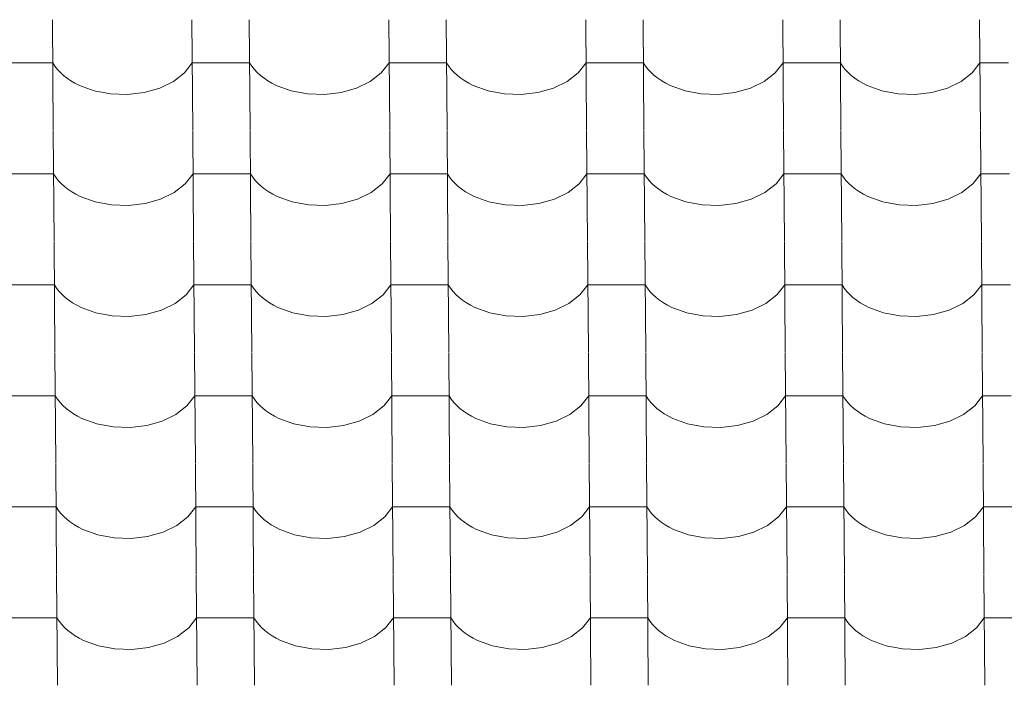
# Model space of a CAD drawing. Header units: millimetres. Extents: x -27785 to 104762, y -947 to 11132.
# Tile 15 of 146: x -19904 to -19079, y 9829 to 10386. Entities that reach past the tile are written whole.
import ezdxf

# ---------------------------------------------------------------- set-up
doc = ezdxf.new("R2010")
doc.units = ezdxf.units.MM
doc.header["$MEASUREMENT"] = 0
doc.layers.add('POHLED JIŽNÍ_1_Bourané_Výplně - Povrchové', color=7, linetype='Continuous')
doc.layers.add('POHLED JIŽNÍ_1_Konstrukce - nosné', color=7, linetype='Continuous')

# ---------------------------------------------------------------- blocks, each defined once
blk = doc.blocks.new('*X2', base_point=(-29303.7, -27473.93))
at = {"layer": 'POHLED JIŽNÍ_1_Bourané_Výplně - Povrchové', "color": 7, "linetype": 'Continuous', "lineweight": 13}
for p, q in [((-19876.75, 10386.43), (-19876.03, 10293.76)), ((-19759.79, 10386.43), (-19759.07, 10293.76)), ((-19711.75, 10386.43), (-19711.03, 10293.76)), ((-19594.79, 10386.43), (-19594.07, 10293.76)), ((-19546.76, 10386.43), (-19546.04, 10293.76)), ((-19429.8, 10386.43), (-19429.08, 10293.76)), ((-19381.76, 10386.43), (-19381.04, 10293.76)), ((-19264.8, 10386.43), (-19264.08, 10293.76)), ((-19216.77, 10386.43), (-19216.05, 10293.76)), ((-19099.81, 10386.43), (-19099.08, 10293.76)), ((-19900.49, 10350.28), (-19924.5, 10350.28)), ((-19876.47, 10350.28), (-19900.49, 10350.28)), ((-19876.47, 10350.28), (-19874.62, 10347.48)), ((-19874.62, 10347.48), (-19872.48, 10344.79)), ((-19766.11, 10341.89), (-19759.51, 10350.28)), ((-19735.49, 10350.28), (-19759.51, 10350.28)), ((-19711.47, 10350.28), (-19735.49, 10350.28)), ((-19711.47, 10350.28), (-19709.63, 10347.48)), ((-19709.63, 10347.48), (-19707.49, 10344.79)), ((-19601.11, 10341.89), (-19594.51, 10350.28)), ((-19570.49, 10350.28), (-19594.51, 10350.28)), ((-19546.48, 10350.28), (-19570.49, 10350.28)), ((-19546.48, 10350.28), (-19544.63, 10347.48)), ((-19544.63, 10347.48), (-19542.49, 10344.79)), ((-19436.12, 10341.89), (-19429.52, 10350.28)), ((-19405.5, 10350.28), (-19429.52, 10350.28)), ((-19381.48, 10350.28), (-19405.5, 10350.28)), ((-19381.48, 10350.28), (-19379.64, 10347.48)), ((-19379.64, 10347.48), (-19377.49, 10344.79)), ((-19271.12, 10341.89), (-19264.52, 10350.28)), ((-19240.5, 10350.28), (-19264.52, 10350.28)), ((-19216.49, 10350.28), (-19240.5, 10350.28)), ((-19216.49, 10350.28), (-19214.64, 10347.48)), ((-19214.64, 10347.48), (-19212.5, 10344.79)), ((-19106.13, 10341.89), (-19099.52, 10350.28)), ((-19075.51, 10350.28), (-19099.52, 10350.28)), ((-19872.48, 10344.79), (-19870.05, 10342.2)), ((-19870.05, 10342.2), (-19867.35, 10339.74)), ((-19867.35, 10339.74), (-19864.4, 10337.41)), ((-19864.4, 10337.41), (-19861.19, 10335.23)), ((-19775.36, 10334.72), (-19766.11, 10341.89)), ((-19707.49, 10344.79), (-19705.06, 10342.2)), ((-19705.06, 10342.2), (-19702.36, 10339.74)), ((-19702.36, 10339.74), (-19699.4, 10337.41)), ((-19699.4, 10337.41), (-19696.2, 10335.23)), ((-19610.37, 10334.72), (-19601.11, 10341.89)), ((-19542.49, 10344.79), (-19540.06, 10342.2)), ((-19540.06, 10342.2), (-19537.36, 10339.74)), ((-19537.36, 10339.74), (-19534.4, 10337.41)), ((-19534.4, 10337.41), (-19531.2, 10335.23)), ((-19445.37, 10334.72), (-19436.12, 10341.89)), ((-19377.49, 10344.79), (-19375.07, 10342.2)), ((-19375.07, 10342.2), (-19372.37, 10339.74)), ((-19372.37, 10339.74), (-19369.41, 10337.41)), ((-19369.41, 10337.41), (-19366.21, 10335.23)), ((-19280.38, 10334.72), (-19271.12, 10341.89)), ((-19212.5, 10344.79), (-19210.07, 10342.2)), ((-19210.07, 10342.2), (-19207.37, 10339.74)), ((-19207.37, 10339.74), (-19204.41, 10337.41)), ((-19204.41, 10337.41), (-19201.21, 10335.23)), ((-19115.38, 10334.72), (-19106.13, 10341.89)), ((-19861.19, 10335.23), (-19857.77, 10333.21)), ((-19857.77, 10333.21), (-19854.13, 10331.36)), ((-19854.13, 10331.36), (-19841.65, 10326.79)), ((-19799.83, 10325.4), (-19786.8, 10329.13)), ((-19786.8, 10329.13), (-19775.36, 10334.72)), ((-19696.2, 10335.23), (-19692.77, 10333.21)), ((-19692.77, 10333.21), (-19689.13, 10331.36)), ((-19689.13, 10331.36), (-19676.66, 10326.79)), ((-19634.83, 10325.4), (-19621.8, 10329.13)), ((-19621.8, 10329.13), (-19610.37, 10334.72)), ((-19531.2, 10335.23), (-19527.77, 10333.21)), ((-19527.77, 10333.21), (-19524.14, 10331.36)), ((-19524.14, 10331.36), (-19511.66, 10326.79)), ((-19469.84, 10325.4), (-19456.81, 10329.13)), ((-19456.81, 10329.13), (-19445.37, 10334.72)), ((-19366.21, 10335.23), (-19362.78, 10333.21)), ((-19362.78, 10333.21), (-19359.14, 10331.36)), ((-19359.14, 10331.36), (-19346.66, 10326.79)), ((-19304.84, 10325.4), (-19291.81, 10329.13)), ((-19291.81, 10329.13), (-19280.38, 10334.72)), ((-19201.21, 10335.23), (-19197.78, 10333.21)), ((-19197.78, 10333.21), (-19194.15, 10331.36)), ((-19194.15, 10331.36), (-19181.67, 10326.79)), ((-19139.84, 10325.4), (-19126.81, 10329.13)), ((-19126.81, 10329.13), (-19115.38, 10334.72)), ((-19841.65, 10326.79), (-19827.97, 10324.2)), ((-19827.97, 10324.2), (-19813.79, 10323.73)), ((-19813.79, 10323.73), (-19799.83, 10325.4)), ((-19676.66, 10326.79), (-19662.98, 10324.2)), ((-19662.98, 10324.2), (-19648.79, 10323.73)), ((-19648.79, 10323.73), (-19634.83, 10325.4)), ((-19511.66, 10326.79), (-19497.98, 10324.2)), ((-19497.98, 10324.2), (-19483.8, 10323.73)), ((-19483.8, 10323.73), (-19469.84, 10325.4)), ((-19346.66, 10326.79), (-19332.98, 10324.2)), ((-19332.98, 10324.2), (-19318.8, 10323.73)), ((-19318.8, 10323.73), (-19304.84, 10325.4)), ((-19181.67, 10326.79), (-19167.99, 10324.2)), ((-19167.99, 10324.2), (-19153.81, 10323.73)), ((-19153.81, 10323.73), (-19139.84, 10325.4)), ((-19876.03, 10293.42), (-19875.31, 10200.75)), ((-19759.07, 10293.42), (-19758.34, 10200.75)), ((-19711.03, 10293.42), (-19710.31, 10200.75)), ((-19594.07, 10293.42), (-19593.35, 10200.75)), ((-19546.04, 10293.42), (-19545.31, 10200.75)), ((-19429.07, 10293.42), (-19428.35, 10200.75)), ((-19381.04, 10293.42), (-19380.32, 10200.75)), ((-19264.08, 10293.42), (-19263.36, 10200.75)), ((-19216.04, 10293.42), (-19215.32, 10200.75)), ((-19099.08, 10293.42), (-19098.36, 10200.75)), ((-19899.76, 10257.27), (-19923.78, 10257.27)), ((-19875.75, 10257.27), (-19899.76, 10257.27)), ((-19875.75, 10257.27), (-19873.9, 10254.47)), ((-19765.39, 10248.88), (-19758.78, 10257.27)), ((-19734.77, 10257.27), (-19758.78, 10257.27)), ((-19710.75, 10257.27), (-19734.77, 10257.27)), ((-19710.75, 10257.27), (-19708.9, 10254.47)), ((-19600.39, 10248.88), (-19593.79, 10257.27)), ((-19569.77, 10257.27), (-19593.79, 10257.27)), ((-19545.75, 10257.27), (-19569.77, 10257.27)), ((-19545.75, 10257.27), (-19543.91, 10254.47)), ((-19435.39, 10248.88), (-19428.79, 10257.27)), ((-19404.78, 10257.27), (-19428.79, 10257.27)), ((-19380.76, 10257.27), (-19404.78, 10257.27)), ((-19380.76, 10257.27), (-19378.91, 10254.47)), ((-19270.4, 10248.88), (-19263.8, 10257.27)), ((-19239.78, 10257.27), (-19263.8, 10257.27)), ((-19215.76, 10257.27), (-19239.78, 10257.27)), ((-19215.76, 10257.27), (-19213.92, 10254.47)), ((-19105.4, 10248.88), (-19098.8, 10257.27)), ((-19074.78, 10257.27), (-19098.8, 10257.27)), ((-19873.9, 10254.47), (-19871.76, 10251.78)), ((-19871.76, 10251.78), (-19869.33, 10249.19)), ((-19869.33, 10249.19), (-19866.63, 10246.73)), ((-19866.63, 10246.73), (-19863.67, 10244.4)), ((-19774.64, 10241.71), (-19765.39, 10248.88)), ((-19708.9, 10254.47), (-19706.76, 10251.78)), ((-19706.76, 10251.78), (-19704.33, 10249.19)), ((-19704.33, 10249.19), (-19701.63, 10246.73)), ((-19701.63, 10246.73), (-19698.68, 10244.4)), ((-19609.64, 10241.71), (-19600.39, 10248.88)), ((-19543.91, 10254.47), (-19541.77, 10251.78)), ((-19541.77, 10251.78), (-19539.34, 10249.19)), ((-19539.34, 10249.19), (-19536.64, 10246.73)), ((-19536.64, 10246.73), (-19533.68, 10244.4)), ((-19444.65, 10241.71), (-19435.39, 10248.88)), ((-19378.91, 10254.47), (-19376.77, 10251.78)), ((-19376.77, 10251.78), (-19374.34, 10249.19)), ((-19374.34, 10249.19), (-19371.64, 10246.73)), ((-19371.64, 10246.73), (-19368.68, 10244.4)), ((-19279.65, 10241.71), (-19270.4, 10248.88)), ((-19213.92, 10254.47), (-19211.77, 10251.78)), ((-19211.77, 10251.78), (-19209.35, 10249.19)), ((-19209.35, 10249.19), (-19206.65, 10246.73)), ((-19206.65, 10246.73), (-19203.69, 10244.4)), ((-19114.66, 10241.71), (-19105.4, 10248.88)), ((-19863.67, 10244.4), (-19860.47, 10242.22)), ((-19860.47, 10242.22), (-19857.04, 10240.2)), ((-19857.04, 10240.2), (-19853.41, 10238.35)), ((-19853.41, 10238.35), (-19840.93, 10233.78)), ((-19786.07, 10236.12), (-19774.64, 10241.71)), ((-19698.68, 10244.4), (-19695.47, 10242.22)), ((-19695.47, 10242.22), (-19692.05, 10240.2)), ((-19692.05, 10240.2), (-19688.41, 10238.35)), ((-19688.41, 10238.35), (-19675.93, 10233.78)), ((-19621.08, 10236.12), (-19609.64, 10241.71)), ((-19533.68, 10244.4), (-19530.48, 10242.22)), ((-19530.48, 10242.22), (-19527.05, 10240.2)), ((-19527.05, 10240.2), (-19523.41, 10238.35)), ((-19523.41, 10238.35), (-19510.94, 10233.78)), ((-19456.08, 10236.12), (-19444.65, 10241.71)), ((-19368.68, 10244.4), (-19365.48, 10242.22)), ((-19365.48, 10242.22), (-19362.05, 10240.2)), ((-19362.05, 10240.2), (-19358.42, 10238.35)), ((-19358.42, 10238.35), (-19345.94, 10233.78)), ((-19291.09, 10236.12), (-19279.65, 10241.71)), ((-19203.69, 10244.4), (-19200.49, 10242.22)), ((-19200.49, 10242.22), (-19197.06, 10240.2)), ((-19197.06, 10240.2), (-19193.42, 10238.35)), ((-19193.42, 10238.35), (-19180.94, 10233.78)), ((-19126.09, 10236.12), (-19114.66, 10241.71)), ((-19840.93, 10233.78), (-19827.25, 10231.19)), ((-19827.25, 10231.19), (-19813.07, 10230.72)), ((-19813.07, 10230.72), (-19799.1, 10232.39)), ((-19799.1, 10232.39), (-19786.07, 10236.12)), ((-19675.93, 10233.78), (-19662.25, 10231.19)), ((-19662.25, 10231.19), (-19648.07, 10230.72)), ((-19648.07, 10230.72), (-19634.11, 10232.39)), ((-19634.11, 10232.39), (-19621.08, 10236.12)), ((-19510.94, 10233.78), (-19497.26, 10231.19)), ((-19497.26, 10231.19), (-19483.07, 10230.72)), ((-19483.07, 10230.72), (-19469.11, 10232.39)), ((-19469.11, 10232.39), (-19456.08, 10236.12)), ((-19345.94, 10233.78), (-19332.26, 10231.19)), ((-19332.26, 10231.19), (-19318.08, 10230.72)), ((-19318.08, 10230.72), (-19304.12, 10232.39)), ((-19304.12, 10232.39), (-19291.09, 10236.12)), ((-19180.94, 10233.78), (-19167.26, 10231.19)), ((-19167.26, 10231.19), (-19153.08, 10230.72)), ((-19153.08, 10230.72), (-19139.12, 10232.39)), ((-19139.12, 10232.39), (-19126.09, 10236.12)), ((-19875.3, 10200.41), (-19874.58, 10107.74)), ((-19758.34, 10200.41), (-19757.62, 10107.74)), ((-19710.31, 10200.41), (-19709.59, 10107.74)), ((-19593.35, 10200.41), (-19592.62, 10107.74)), ((-19545.31, 10200.41), (-19544.59, 10107.74)), ((-19428.35, 10200.41), (-19427.63, 10107.74)), ((-19380.32, 10200.41), (-19379.59, 10107.74)), ((-19263.35, 10200.41), (-19262.63, 10107.74)), ((-19215.32, 10200.41), (-19214.6, 10107.74)), ((-19098.36, 10200.41), (-19097.64, 10107.74)), ((-19899.04, 10164.26), (-19923.06, 10164.26)), ((-19875.02, 10164.26), (-19899.04, 10164.26)), ((-19875.02, 10164.26), (-19873.18, 10161.47)), ((-19764.66, 10155.87), (-19758.06, 10164.26)), ((-19734.04, 10164.26), (-19758.06, 10164.26)), ((-19710.03, 10164.26), (-19734.04, 10164.26)), ((-19710.03, 10164.26), (-19708.18, 10161.47)), ((-19599.67, 10155.87), (-19593.06, 10164.26)), ((-19569.05, 10164.26), (-19593.06, 10164.26)), ((-19545.03, 10164.26), (-19569.05, 10164.26)), ((-19545.03, 10164.26), (-19543.18, 10161.47)), ((-19434.67, 10155.87), (-19428.07, 10164.26)), ((-19404.05, 10164.26), (-19428.07, 10164.26)), ((-19380.03, 10164.26), (-19404.05, 10164.26)), ((-19380.03, 10164.26), (-19378.19, 10161.47)), ((-19269.68, 10155.87), (-19263.07, 10164.26)), ((-19239.06, 10164.26), (-19263.07, 10164.26)), ((-19215.04, 10164.26), (-19239.06, 10164.26)), ((-19215.04, 10164.26), (-19213.19, 10161.47)), ((-19104.68, 10155.87), (-19098.08, 10164.26)), ((-19074.06, 10164.26), (-19098.08, 10164.26)), ((-19873.18, 10161.47), (-19871.03, 10158.77)), ((-19871.03, 10158.77), (-19868.61, 10156.18)), ((-19868.61, 10156.18), (-19865.91, 10153.72)), ((-19773.92, 10148.7), (-19764.66, 10155.87)), ((-19708.18, 10161.47), (-19706.04, 10158.77)), ((-19706.04, 10158.77), (-19703.61, 10156.18)), ((-19703.61, 10156.18), (-19700.91, 10153.72)), ((-19608.92, 10148.7), (-19599.67, 10155.87)), ((-19543.18, 10161.47), (-19541.04, 10158.77)), ((-19541.04, 10158.77), (-19538.61, 10156.18)), ((-19538.61, 10156.18), (-19535.91, 10153.72)), ((-19443.93, 10148.7), (-19434.67, 10155.87)), ((-19378.19, 10161.47), (-19376.05, 10158.77)), ((-19376.05, 10158.77), (-19373.62, 10156.18)), ((-19373.62, 10156.18), (-19370.92, 10153.72)), ((-19278.93, 10148.7), (-19269.68, 10155.87)), ((-19213.19, 10161.47), (-19211.05, 10158.77)), ((-19211.05, 10158.77), (-19208.62, 10156.18)), ((-19208.62, 10156.18), (-19205.92, 10153.72)), ((-19113.93, 10148.7), (-19104.68, 10155.87)), ((-19865.91, 10153.72), (-19862.95, 10151.39)), ((-19862.95, 10151.39), (-19859.75, 10149.21)), ((-19859.75, 10149.21), (-19856.32, 10147.19)), ((-19785.35, 10143.11), (-19773.92, 10148.7)), ((-19700.91, 10153.72), (-19697.95, 10151.39)), ((-19697.95, 10151.39), (-19694.75, 10149.21)), ((-19694.75, 10149.21), (-19691.32, 10147.19)), ((-19620.35, 10143.11), (-19608.92, 10148.7)), ((-19535.91, 10153.72), (-19532.96, 10151.39)), ((-19532.96, 10151.39), (-19529.75, 10149.21)), ((-19529.75, 10149.21), (-19526.33, 10147.19)), ((-19455.36, 10143.11), (-19443.93, 10148.7)), ((-19370.92, 10153.72), (-19367.96, 10151.39)), ((-19367.96, 10151.39), (-19364.76, 10149.21)), ((-19364.76, 10149.21), (-19361.33, 10147.19)), ((-19290.36, 10143.11), (-19278.93, 10148.7)), ((-19205.92, 10153.72), (-19202.96, 10151.39)), ((-19202.96, 10151.39), (-19199.76, 10149.21)), ((-19199.76, 10149.21), (-19196.33, 10147.19)), ((-19125.37, 10143.11), (-19113.93, 10148.7)), ((-19856.32, 10147.19), (-19852.68, 10145.35)), ((-19852.68, 10145.35), (-19840.2, 10140.77)), ((-19840.2, 10140.77), (-19826.52, 10138.19)), ((-19812.34, 10137.71), (-19798.38, 10139.38)), ((-19798.38, 10139.38), (-19785.35, 10143.11)), ((-19691.32, 10147.19), (-19687.69, 10145.35)), ((-19687.69, 10145.35), (-19675.21, 10140.77)), ((-19675.21, 10140.77), (-19661.53, 10138.19)), ((-19647.35, 10137.71), (-19633.38, 10139.38)), ((-19633.38, 10139.38), (-19620.35, 10143.11)), ((-19526.33, 10147.19), (-19522.69, 10145.35)), ((-19522.69, 10145.35), (-19510.21, 10140.77)), ((-19510.21, 10140.77), (-19496.53, 10138.19)), ((-19482.35, 10137.71), (-19468.39, 10139.38)), ((-19468.39, 10139.38), (-19455.36, 10143.11)), ((-19361.33, 10147.19), (-19357.69, 10145.35)), ((-19357.69, 10145.35), (-19345.22, 10140.77)), ((-19345.22, 10140.77), (-19331.54, 10138.19)), ((-19317.35, 10137.71), (-19303.39, 10139.38)), ((-19303.39, 10139.38), (-19290.36, 10143.11)), ((-19196.33, 10147.19), (-19192.7, 10145.35)), ((-19192.7, 10145.35), (-19180.22, 10140.77)), ((-19180.22, 10140.77), (-19166.54, 10138.19)), ((-19152.36, 10137.71), (-19138.4, 10139.38)), ((-19138.4, 10139.38), (-19125.37, 10143.11)), ((-19826.52, 10138.19), (-19812.34, 10137.71)), ((-19661.53, 10138.19), (-19647.35, 10137.71)), ((-19496.53, 10138.19), (-19482.35, 10137.71)), ((-19331.54, 10138.19), (-19317.35, 10137.71)), ((-19166.54, 10138.19), (-19152.36, 10137.71)), ((-19874.58, 10107.41), (-19873.86, 10014.73)), ((-19757.62, 10107.41), (-19756.9, 10014.73)), ((-19709.58, 10107.41), (-19708.86, 10014.73)), ((-19592.62, 10107.41), (-19591.9, 10014.73)), ((-19544.59, 10107.41), (-19543.87, 10014.73)), ((-19427.63, 10107.41), (-19426.91, 10014.73)), ((-19379.59, 10107.41), (-19378.87, 10014.73)), ((-19262.63, 10107.41), (-19261.91, 10014.73)), ((-19214.6, 10107.41), (-19213.88, 10014.73)), ((-19097.63, 10107.41), (-19096.91, 10014.73)), ((-19898.32, 10071.25), (-19922.33, 10071.25)), ((-19874.3, 10071.25), (-19898.32, 10071.25)), ((-19874.3, 10071.25), (-19872.45, 10068.46)), ((-19872.45, 10068.46), (-19870.31, 10065.76)), ((-19870.31, 10065.76), (-19867.88, 10063.17)), ((-19763.94, 10062.86), (-19757.34, 10071.25)), ((-19733.32, 10071.25), (-19757.34, 10071.25)), ((-19709.3, 10071.25), (-19733.32, 10071.25)), ((-19709.3, 10071.25), (-19707.46, 10068.46)), ((-19707.46, 10068.46), (-19705.31, 10065.76)), ((-19705.31, 10065.76), (-19702.89, 10063.17)), ((-19598.94, 10062.86), (-19592.34, 10071.25)), ((-19568.32, 10071.25), (-19592.34, 10071.25)), ((-19544.31, 10071.25), (-19568.32, 10071.25)), ((-19544.31, 10071.25), (-19542.46, 10068.46)), ((-19542.46, 10068.46), (-19540.32, 10065.76)), ((-19540.32, 10065.76), (-19537.89, 10063.17)), ((-19433.95, 10062.86), (-19427.34, 10071.25)), ((-19403.33, 10071.25), (-19427.34, 10071.25)), ((-19379.31, 10071.25), (-19403.33, 10071.25)), ((-19379.31, 10071.25), (-19377.47, 10068.46)), ((-19377.47, 10068.46), (-19375.32, 10065.76)), ((-19375.32, 10065.76), (-19372.9, 10063.17)), ((-19268.95, 10062.86), (-19262.35, 10071.25)), ((-19238.33, 10071.25), (-19262.35, 10071.25)), ((-19214.31, 10071.25), (-19238.33, 10071.25)), ((-19214.31, 10071.25), (-19212.47, 10068.46)), ((-19212.47, 10068.46), (-19210.33, 10065.76)), ((-19210.33, 10065.76), (-19207.9, 10063.17)), ((-19103.96, 10062.86), (-19097.35, 10071.25)), ((-19073.34, 10071.25), (-19097.35, 10071.25)), ((-19867.88, 10063.17), (-19865.18, 10060.71)), ((-19865.18, 10060.71), (-19862.22, 10058.38)), ((-19862.22, 10058.38), (-19859.02, 10056.2)), ((-19773.19, 10055.69), (-19763.94, 10062.86)), ((-19702.89, 10063.17), (-19700.19, 10060.71)), ((-19700.19, 10060.71), (-19697.23, 10058.38)), ((-19697.23, 10058.38), (-19694.03, 10056.2)), ((-19608.2, 10055.69), (-19598.94, 10062.86)), ((-19537.89, 10063.17), (-19535.19, 10060.71)), ((-19535.19, 10060.71), (-19532.23, 10058.38)), ((-19532.23, 10058.38), (-19529.03, 10056.2)), ((-19443.2, 10055.69), (-19433.95, 10062.86)), ((-19372.9, 10063.17), (-19370.19, 10060.71)), ((-19370.19, 10060.71), (-19367.24, 10058.38)), ((-19367.24, 10058.38), (-19364.03, 10056.2)), ((-19278.21, 10055.69), (-19268.95, 10062.86)), ((-19207.9, 10063.17), (-19205.2, 10060.71)), ((-19205.2, 10060.71), (-19202.24, 10058.38)), ((-19202.24, 10058.38), (-19199.04, 10056.2)), ((-19113.21, 10055.69), (-19103.96, 10062.86)), ((-19859.02, 10056.2), (-19855.59, 10054.18)), ((-19855.59, 10054.18), (-19851.96, 10052.34)), ((-19851.96, 10052.34), (-19839.48, 10047.76)), ((-19797.66, 10046.38), (-19784.63, 10050.1)), ((-19784.63, 10050.1), (-19773.19, 10055.69)), ((-19694.03, 10056.2), (-19690.6, 10054.18)), ((-19690.6, 10054.18), (-19686.96, 10052.34)), ((-19686.96, 10052.34), (-19674.48, 10047.76)), ((-19632.66, 10046.38), (-19619.63, 10050.1)), ((-19619.63, 10050.1), (-19608.2, 10055.69)), ((-19529.03, 10056.2), (-19525.6, 10054.18)), ((-19525.6, 10054.18), (-19521.97, 10052.34)), ((-19521.97, 10052.34), (-19509.49, 10047.76)), ((-19467.66, 10046.38), (-19454.63, 10050.1)), ((-19454.63, 10050.1), (-19443.2, 10055.69)), ((-19364.03, 10056.2), (-19360.61, 10054.18)), ((-19360.61, 10054.18), (-19356.97, 10052.34)), ((-19356.97, 10052.34), (-19344.49, 10047.76)), ((-19302.67, 10046.38), (-19289.64, 10050.1)), ((-19289.64, 10050.1), (-19278.21, 10055.69)), ((-19199.04, 10056.2), (-19195.61, 10054.18)), ((-19195.61, 10054.18), (-19191.98, 10052.34)), ((-19191.98, 10052.34), (-19179.5, 10047.76)), ((-19137.67, 10046.38), (-19124.64, 10050.1)), ((-19124.64, 10050.1), (-19113.21, 10055.69)), ((-19839.48, 10047.76), (-19825.8, 10045.18)), ((-19825.8, 10045.18), (-19811.62, 10044.71)), ((-19811.62, 10044.71), (-19797.66, 10046.38)), ((-19674.48, 10047.76), (-19660.8, 10045.18)), ((-19660.8, 10045.18), (-19646.62, 10044.71)), ((-19646.62, 10044.71), (-19632.66, 10046.38)), ((-19509.49, 10047.76), (-19495.81, 10045.18)), ((-19495.81, 10045.18), (-19481.63, 10044.71)), ((-19481.63, 10044.71), (-19467.66, 10046.38)), ((-19344.49, 10047.76), (-19330.81, 10045.18)), ((-19330.81, 10045.18), (-19316.63, 10044.71)), ((-19316.63, 10044.71), (-19302.67, 10046.38)), ((-19179.5, 10047.76), (-19165.82, 10045.18)), ((-19165.82, 10045.18), (-19151.63, 10044.71)), ((-19151.63, 10044.71), (-19137.67, 10046.38)), ((-19873.86, 10014.4), (-19873.14, 9921.72)), ((-19756.89, 10014.4), (-19756.17, 9921.72)), ((-19708.86, 10014.4), (-19708.14, 9921.72)), ((-19591.9, 10014.4), (-19591.18, 9921.72)), ((-19543.86, 10014.4), (-19543.14, 9921.72)), ((-19426.9, 10014.4), (-19426.18, 9921.72)), ((-19378.87, 10014.4), (-19378.15, 9921.72)), ((-19261.91, 10014.4), (-19261.19, 9921.72)), ((-19213.87, 10014.4), (-19213.15, 9921.72)), ((-19096.91, 10014.4), (-19096.19, 9921.72)), ((-19897.59, 9978.24), (-19921.61, 9978.24)), ((-19873.57, 9978.24), (-19897.59, 9978.24)), ((-19873.57, 9978.24), (-19871.73, 9975.45)), ((-19871.73, 9975.45), (-19869.59, 9972.75)), ((-19763.22, 9969.85), (-19756.61, 9978.24)), ((-19732.6, 9978.24), (-19756.61, 9978.24)), ((-19708.58, 9978.24), (-19732.6, 9978.24)), ((-19708.58, 9978.24), (-19706.73, 9975.45)), ((-19706.73, 9975.45), (-19704.59, 9972.75)), ((-19598.22, 9969.85), (-19591.62, 9978.24)), ((-19567.6, 9978.24), (-19591.62, 9978.24)), ((-19543.58, 9978.24), (-19567.6, 9978.24)), ((-19543.58, 9978.24), (-19541.74, 9975.45)), ((-19541.74, 9975.45), (-19539.6, 9972.75)), ((-19433.22, 9969.85), (-19426.62, 9978.24)), ((-19402.6, 9978.24), (-19426.62, 9978.24)), ((-19378.59, 9978.24), (-19402.6, 9978.24)), ((-19378.59, 9978.24), (-19376.74, 9975.45)), ((-19376.74, 9975.45), (-19374.6, 9972.75)), ((-19268.23, 9969.85), (-19261.63, 9978.24)), ((-19237.61, 9978.24), (-19261.63, 9978.24)), ((-19213.59, 9978.24), (-19237.61, 9978.24)), ((-19213.59, 9978.24), (-19211.75, 9975.45)), ((-19211.75, 9975.45), (-19209.6, 9972.75)), ((-19103.23, 9969.85), (-19096.63, 9978.24)), ((-19072.61, 9978.24), (-19096.63, 9978.24)), ((-19869.59, 9972.75), (-19867.16, 9970.16)), ((-19867.16, 9970.16), (-19864.46, 9967.7)), ((-19864.46, 9967.7), (-19861.5, 9965.37)), ((-19772.47, 9962.68), (-19763.22, 9969.85)), ((-19704.59, 9972.75), (-19702.16, 9970.16)), ((-19702.16, 9970.16), (-19699.46, 9967.7)), ((-19699.46, 9967.7), (-19696.5, 9965.37)), ((-19607.47, 9962.68), (-19598.22, 9969.85)), ((-19539.6, 9972.75), (-19537.17, 9970.16)), ((-19537.17, 9970.16), (-19534.47, 9967.7)), ((-19534.47, 9967.7), (-19531.51, 9965.37)), ((-19442.48, 9962.68), (-19433.22, 9969.85)), ((-19374.6, 9972.75), (-19372.17, 9970.16)), ((-19372.17, 9970.16), (-19369.47, 9967.7)), ((-19369.47, 9967.7), (-19366.51, 9965.37)), ((-19277.48, 9962.68), (-19268.23, 9969.85)), ((-19209.6, 9972.75), (-19207.18, 9970.16)), ((-19207.18, 9970.16), (-19204.48, 9967.7)), ((-19204.48, 9967.7), (-19201.52, 9965.37)), ((-19112.49, 9962.68), (-19103.23, 9969.85)), ((-19861.5, 9965.37), (-19858.3, 9963.19)), ((-19858.3, 9963.19), (-19854.87, 9961.18)), ((-19854.87, 9961.18), (-19851.24, 9959.33)), ((-19851.24, 9959.33), (-19838.76, 9954.75)), ((-19783.9, 9957.09), (-19772.47, 9962.68)), ((-19696.5, 9965.37), (-19693.3, 9963.19)), ((-19693.3, 9963.19), (-19689.88, 9961.18)), ((-19689.88, 9961.18), (-19686.24, 9959.33)), ((-19686.24, 9959.33), (-19673.76, 9954.75)), ((-19618.91, 9957.09), (-19607.47, 9962.68)), ((-19531.51, 9965.37), (-19528.31, 9963.19)), ((-19528.31, 9963.19), (-19524.88, 9961.18)), ((-19524.88, 9961.18), (-19521.24, 9959.33)), ((-19521.24, 9959.33), (-19508.76, 9954.75)), ((-19453.91, 9957.09), (-19442.48, 9962.68)), ((-19366.51, 9965.37), (-19363.31, 9963.19)), ((-19363.31, 9963.19), (-19359.88, 9961.18)), ((-19359.88, 9961.18), (-19356.25, 9959.33)), ((-19356.25, 9959.33), (-19343.77, 9954.75)), ((-19288.92, 9957.09), (-19277.48, 9962.68)), ((-19201.52, 9965.37), (-19198.32, 9963.19)), ((-19198.32, 9963.19), (-19194.89, 9961.18)), ((-19194.89, 9961.18), (-19191.25, 9959.33)), ((-19191.25, 9959.33), (-19178.77, 9954.75)), ((-19123.92, 9957.09), (-19112.49, 9962.68)), ((-19838.76, 9954.75), (-19825.08, 9952.17)), ((-19825.08, 9952.17), (-19810.89, 9951.7)), ((-19810.89, 9951.7), (-19796.93, 9953.37)), ((-19796.93, 9953.37), (-19783.9, 9957.09)), ((-19673.76, 9954.75), (-19660.08, 9952.17)), ((-19660.08, 9952.17), (-19645.9, 9951.7)), ((-19645.9, 9951.7), (-19631.94, 9953.37)), ((-19631.94, 9953.37), (-19618.91, 9957.09)), ((-19508.76, 9954.75), (-19495.09, 9952.17)), ((-19495.09, 9952.17), (-19480.9, 9951.7)), ((-19480.9, 9951.7), (-19466.94, 9953.37)), ((-19466.94, 9953.37), (-19453.91, 9957.09)), ((-19343.77, 9954.75), (-19330.09, 9952.17)), ((-19330.09, 9952.17), (-19315.91, 9951.7)), ((-19315.91, 9951.7), (-19301.95, 9953.37)), ((-19301.95, 9953.37), (-19288.92, 9957.09)), ((-19178.77, 9954.75), (-19165.09, 9952.17)), ((-19165.09, 9952.17), (-19150.91, 9951.7)), ((-19150.91, 9951.7), (-19136.95, 9953.37)), ((-19136.95, 9953.37), (-19123.92, 9957.09)), ((-19873.13, 9921.39), (-19872.41, 9828.71)), ((-19756.17, 9921.39), (-19755.45, 9828.71)), ((-19708.14, 9921.39), (-19707.42, 9828.71)), ((-19591.17, 9921.39), (-19590.45, 9828.71)), ((-19543.14, 9921.39), (-19542.42, 9828.71)), ((-19426.18, 9921.39), (-19425.46, 9828.71)), ((-19378.14, 9921.39), (-19377.42, 9828.71)), ((-19261.18, 9921.39), (-19260.46, 9828.71)), ((-19213.15, 9921.39), (-19212.43, 9828.71)), ((-19096.19, 9921.39), (-19095.47, 9828.71)), ((-19896.87, 9885.23), (-19920.89, 9885.23)), ((-19872.85, 9885.23), (-19896.87, 9885.23)), ((-19872.85, 9885.23), (-19871.01, 9882.44)), ((-19762.49, 9876.84), (-19755.89, 9885.23)), ((-19731.87, 9885.23), (-19755.89, 9885.23)), ((-19707.86, 9885.23), (-19731.87, 9885.23)), ((-19707.86, 9885.23), (-19706.01, 9882.44)), ((-19597.5, 9876.84), (-19590.89, 9885.23)), ((-19566.88, 9885.23), (-19590.89, 9885.23)), ((-19542.86, 9885.23), (-19566.88, 9885.23)), ((-19542.86, 9885.23), (-19541.01, 9882.44)), ((-19432.5, 9876.84), (-19425.9, 9885.23)), ((-19401.88, 9885.23), (-19425.9, 9885.23)), ((-19377.86, 9885.23), (-19401.88, 9885.23)), ((-19377.86, 9885.23), (-19376.02, 9882.44)), ((-19267.5, 9876.84), (-19260.9, 9885.23)), ((-19236.88, 9885.23), (-19260.9, 9885.23)), ((-19212.87, 9885.23), (-19236.88, 9885.23)), ((-19212.87, 9885.23), (-19211.02, 9882.44)), ((-19102.51, 9876.84), (-19095.91, 9885.23)), ((-19071.89, 9885.23), (-19095.91, 9885.23)), ((-19871.01, 9882.44), (-19868.86, 9879.74)), ((-19868.86, 9879.74), (-19866.44, 9877.15)), ((-19866.44, 9877.15), (-19863.74, 9874.69)), ((-19771.75, 9869.67), (-19762.49, 9876.84)), ((-19706.01, 9882.44), (-19703.87, 9879.74)), ((-19703.87, 9879.74), (-19701.44, 9877.15)), ((-19701.44, 9877.15), (-19698.74, 9874.69)), ((-19606.75, 9869.67), (-19597.5, 9876.84)), ((-19541.01, 9882.44), (-19538.87, 9879.74)), ((-19538.87, 9879.74), (-19536.44, 9877.15)), ((-19536.44, 9877.15), (-19533.74, 9874.69)), ((-19441.75, 9869.67), (-19432.5, 9876.84)), ((-19376.02, 9882.44), (-19373.88, 9879.74)), ((-19373.88, 9879.74), (-19371.45, 9877.15)), ((-19371.45, 9877.15), (-19368.75, 9874.69)), ((-19276.76, 9869.67), (-19267.5, 9876.84)), ((-19211.02, 9882.44), (-19208.88, 9879.74)), ((-19208.88, 9879.74), (-19206.45, 9877.15)), ((-19206.45, 9877.15), (-19203.75, 9874.69)), ((-19111.76, 9869.67), (-19102.51, 9876.84)), ((-19863.74, 9874.69), (-19860.78, 9872.36)), ((-19860.78, 9872.36), (-19857.58, 9870.18)), ((-19857.58, 9870.18), (-19854.15, 9868.17)), ((-19854.15, 9868.17), (-19850.51, 9866.32)), ((-19783.18, 9864.08), (-19771.75, 9869.67)), ((-19698.74, 9874.69), (-19695.78, 9872.36)), ((-19695.78, 9872.36), (-19692.58, 9870.18)), ((-19692.58, 9870.18), (-19689.15, 9868.17)), ((-19689.15, 9868.17), (-19685.52, 9866.32)), ((-19618.18, 9864.08), (-19606.75, 9869.67)), ((-19533.74, 9874.69), (-19530.78, 9872.36)), ((-19530.78, 9872.36), (-19527.58, 9870.18)), ((-19527.58, 9870.18), (-19524.16, 9868.17)), ((-19524.16, 9868.17), (-19520.52, 9866.32)), ((-19453.19, 9864.08), (-19441.75, 9869.67)), ((-19368.75, 9874.69), (-19365.79, 9872.36)), ((-19365.79, 9872.36), (-19362.59, 9870.18)), ((-19362.59, 9870.18), (-19359.16, 9868.17)), ((-19359.16, 9868.17), (-19355.52, 9866.32)), ((-19288.19, 9864.08), (-19276.76, 9869.67)), ((-19203.75, 9874.69), (-19200.79, 9872.36)), ((-19200.79, 9872.36), (-19197.59, 9870.18)), ((-19197.59, 9870.18), (-19194.16, 9868.17)), ((-19194.16, 9868.17), (-19190.53, 9866.32)), ((-19123.2, 9864.08), (-19111.76, 9869.67)), ((-19850.51, 9866.32), (-19838.03, 9861.75)), ((-19838.03, 9861.75), (-19824.35, 9859.16)), ((-19824.35, 9859.16), (-19810.17, 9858.69)), ((-19810.17, 9858.69), (-19796.21, 9860.36)), ((-19796.21, 9860.36), (-19783.18, 9864.08)), ((-19685.52, 9866.32), (-19673.04, 9861.75)), ((-19673.04, 9861.75), (-19659.36, 9859.16)), ((-19659.36, 9859.16), (-19645.18, 9858.69)), ((-19645.18, 9858.69), (-19631.21, 9860.36)), ((-19631.21, 9860.36), (-19618.18, 9864.08)), ((-19520.52, 9866.32), (-19508.04, 9861.75)), ((-19508.04, 9861.75), (-19494.36, 9859.16)), ((-19494.36, 9859.16), (-19480.18, 9858.69)), ((-19480.18, 9858.69), (-19466.22, 9860.36)), ((-19466.22, 9860.36), (-19453.19, 9864.08)), ((-19355.52, 9866.32), (-19343.04, 9861.75)), ((-19343.04, 9861.75), (-19329.37, 9859.16)), ((-19329.37, 9859.16), (-19315.18, 9858.69)), ((-19315.18, 9858.69), (-19301.22, 9860.36)), ((-19301.22, 9860.36), (-19288.19, 9864.08)), ((-19190.53, 9866.32), (-19178.05, 9861.75)), ((-19178.05, 9861.75), (-19164.37, 9859.16)), ((-19164.37, 9859.16), (-19150.19, 9858.69)), ((-19150.19, 9858.69), (-19136.23, 9860.36)), ((-19136.23, 9860.36), (-19123.2, 9864.08))]:
    blk.add_line(p, q, dxfattribs=at)

msp = doc.modelspace()

# ---------------------------------------------------------------- block references
at = {"layer": 'POHLED JIŽNÍ_1_Konstrukce - nosné', "color": 9, "linetype": 'Continuous', "lineweight": 13}
msp.add_blockref('*X2', (-29303.7, -27473.93), dxfattribs=at)

doc.saveas('drawing.dxf')
